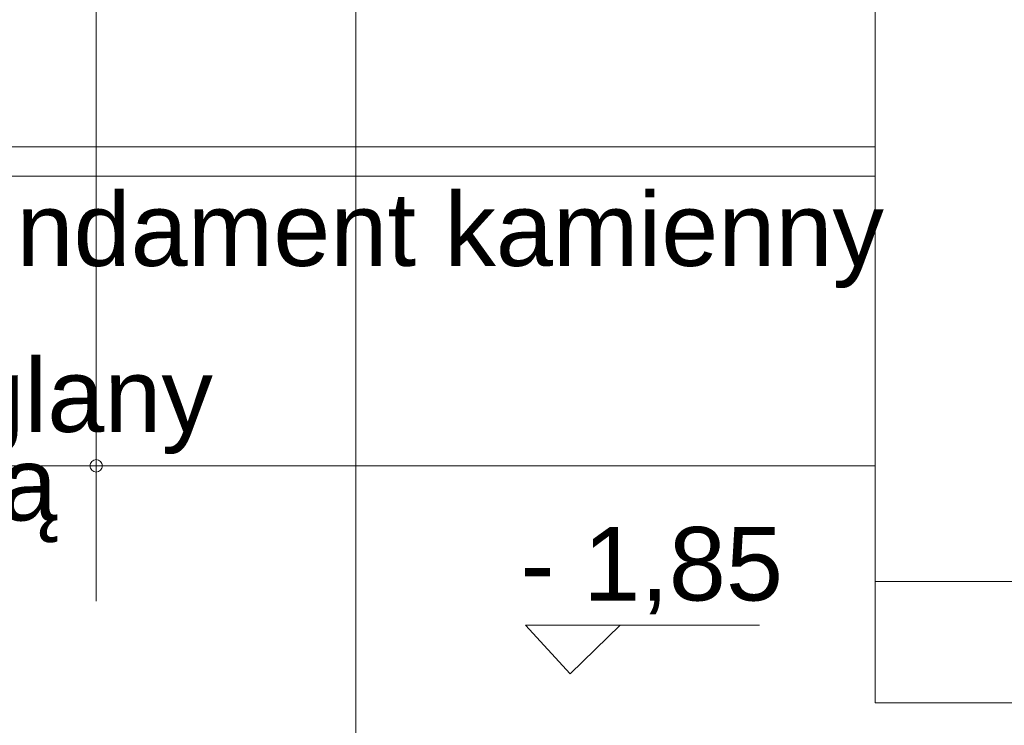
# Model space of a CAD drawing. Header units: millimetres. Extents: x -573548 to 674770, y -210017 to -47794.
# Tile 75 of 234: x 94111 to 96121, y -107219 to -105779. Entities that reach past the tile are written whole.
import ezdxf
from ezdxf.enums import TextEntityAlignment as Align

# ---------------------------------------------------------------- set-up
doc = ezdxf.new("R2010")
doc.units = ezdxf.units.MM
for name, color, linetype, lineweight in [('A.02 RZUT PIWNICY_is$0$Koty_Nr_pióra__1', 8, 'Continuous', 9), ('A.02 RZUT PIWNICY_is$0$Koty_Nr_pióra__61', 8, 'Continuous', 9), ('A.02 RZUT PIWNICY_is$0$opaska_Nr_pióra__1', 8, 'Continuous', 9), ('A.02 RZUT PIWNICY_is$0$opisy inne_Nr_pióra__1', 8, 'Continuous', 9), ('A.02 RZUT PIWNICY_is$0$SCHODY_Nr_pióra__1', 8, 'Continuous', 9), ('A.02 RZUT PIWNICY_is$0$Structural - Grid', 8, 'Continuous', 9), ('A.02 RZUT PIWNICY_is$0$Structural - Grid_Nr_pióra__17', 8, 'Continuous', 9)]:
    doc.layers.add(name, color=color, linetype=linetype, lineweight=lineweight)
doc.styles.add('A.02 RZUT PIWNICY_is$0$STYL_AUTOMATYCZNY_1', font='arial.ttf')

# ---------------------------------------------------------------- blocks, each defined once
blk = doc.blocks.new('A.02 RZUT PIWNICY_is$0$Standardowy znacznik osi')
at = {"layer": 'A.02 RZUT PIWNICY_is$0$Structural - Grid_Nr_pióra__17'}
blk.add_line((1000, 0), (17855.4, 0), dxfattribs=at)
at = {"layer": 'A.02 RZUT PIWNICY_is$0$Structural - Grid_Nr_pióra__17', "style": 'A.02 RZUT PIWNICY_is$0$STYL_AUTOMATYCZNY_1'}
for tag, p in [('AC_MarkerText_1_0', (5, -80)), ('AC_MarkerText_1_1', (19360.4, -80))]:
    blk.add_attdef(tag, text='', height=350, rotation=270, dxfattribs=at).set_placement(p, align=Align.TOP_CENTER)
blk = doc.blocks.new('A.02 RZUT PIWNICY_is')
at = {"layer": 'A.02 RZUT PIWNICY_is$0$Koty_Nr_pióra__1'}
blk.add_lwpolyline([(96190.9, -107014.3), (95713.6, -107014.3), (95804.8, -107113.9), (95906.9, -107014.3)], dxfattribs=at)
at = {"layer": 'A.02 RZUT PIWNICY_is$0$opaska_Nr_pióra__1'}
for points in [[(94257.7, -106038.1), (96427.3, -106038.1)], [(94278.5, -106098.1), (96427.3, -106098.1)]]:
    blk.add_lwpolyline(points, dxfattribs=at)
at = {"layer": 'A.02 RZUT PIWNICY_is$0$opisy inne_Nr_pióra__1'}
blk.add_line((94837.3, -104600.2), (94837.3, -106965.4), dxfattribs=at)
blk.add_lwpolyline([(94850, -106689.2, 1), (94824.5, -106689.2, 1)], format="xyb", close=True, dxfattribs=at)
for points in [[(95386.7, -106689.2), (94464.7, -106689.2), (94266.7, -106689.2)], [(95307.3, -106689.2), (96229.2, -106689.2), (96427.3, -106689.2)]]:
    blk.add_lwpolyline(points, dxfattribs=at)
at = {"layer": 'A.02 RZUT PIWNICY_is$0$SCHODY_Nr_pióra__1'}
for p, q in [((96427.3, -105578.2), (96427.3, -106925.5)), ((100997.3, -106925.5), (96427.3, -106925.5)), ((96427.3, -106925.5), (96427.3, -107173.1)), ((100997.3, -107173.1), (96427.3, -107173.1))]:
    blk.add_line(p, q, dxfattribs=at)
at = {"layer": 'A.02 RZUT PIWNICY_is$0$Structural - Grid', "zscale": 1000, "rotation": 90}
blk.add_blockref('A.02 RZUT PIWNICY_is$0$Standardowy znacznik osi', (95367.3, -108395.1), dxfattribs=at)
at = {"layer": 'A.02 RZUT PIWNICY_is$0$Koty_Nr_pióra__61', "insert": (95703.4, -106991.9), "char_height": 150, "attachment_point": 7, "style": 'A.02 RZUT PIWNICY_is$0$STYL_AUTOMATYCZNY_1'}
blk.add_mtext('\\A1;{\\pql;\\fArial|b0|i0|c238|p0;\\W1.000000;- 1,85}', dxfattribs=at)
at = {"layer": 'A.02 RZUT PIWNICY_is$0$opisy inne_Nr_pióra__1', "char_height": 150, "style": 'A.02 RZUT PIWNICY_is$0$STYL_AUTOMATYCZNY_1'}
for s, insert, attachment_point in [('\\A1;{\\pqc;\\fArial|b0|i0|c238|p0;\\W1.000000;fundament kamienny}', (95472.4, -106229), 5), ('\\A1;{\\pql;\\fArial|b0|i0|c238|p0;\\W1.000000;fundament ceglany}', (93304.9, -106665.3), 7), ('\\A1;{\\pql;\\fArial|b0|i0|c238|p0;\\W1.000000;izolowany papą}', (93313.7, -106846.2), 7)]:
    blk.add_mtext(s, dxfattribs=dict(at, insert=insert, attachment_point=attachment_point))

msp = doc.modelspace()

# ---------------------------------------------------------------- block references
at = {"ltscale": 10}
msp.add_blockref('A.02 RZUT PIWNICY_is', (-570.2, 0), dxfattribs=at)

doc.saveas('drawing.dxf')
